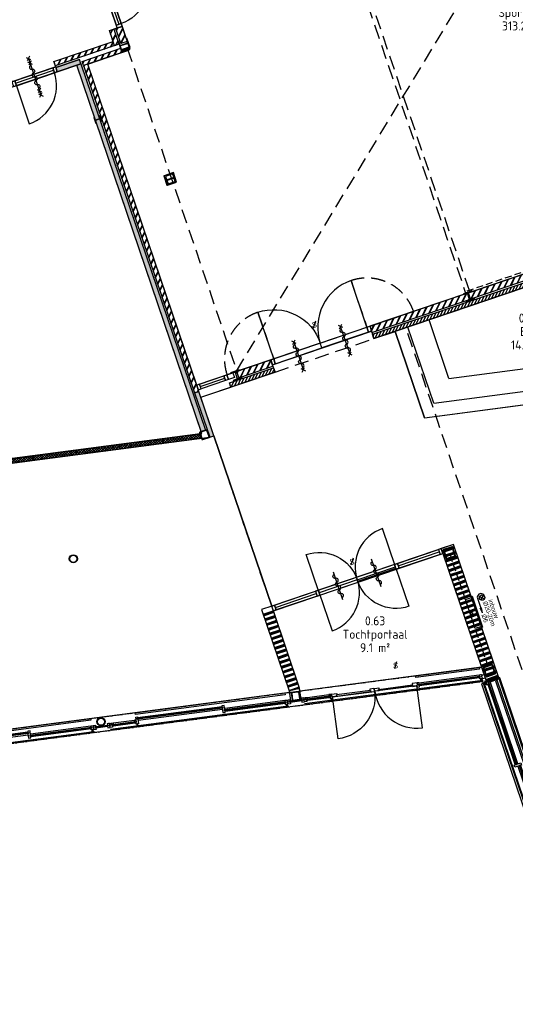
# Model space of a CAD drawing. Header units: millimetres. Extents: x -44892 to 336761, y 18766 to 182901.
# Tile 21 of 35: x 72123 to 83196, y 47714 to 69720. Entities that reach past the tile are written whole.
import ezdxf
from ezdxf.enums import TextEntityAlignment as Align

# ---------------------------------------------------------------- set-up
doc = ezdxf.new("R2010")
doc.units = ezdxf.units.MM
doc.header["$LTSCALE"] = 100
doc.linetypes.add('DASHED', pattern=[0.75, 0.5, -0.25])
doc.linetypes.add('HIDDEN2', pattern=[4.7625, 3.175, -1.5875])
for name, color, linetype in [('AC22----_Binnenmuren', 8, 'Continuous'), ('AL22----', 2, 'Continuous'), ('AL28----', 5, 'Continuous'), ('AL31----_Buitenkozijnen', 6, 'Continuous'), ('AL32----_Binnenkozijnen', 7, 'Continuous'), ('AL35----_Plafonds', 8, 'Continuous'), ('AL65----_BSH', 130, 'Continuous'), ('AL65----_Veiligheid', 10, 'Continuous'), ('AL73----_Vaste-keukenvoorzieningen', 8, 'Continuous'), ('Beveilig-Alg-Az', 1, 'Continuous'), ('BL$8-GO--polylijnen', 10, 'Continuous'), ('kozijn1', 1, 'Continuous'), ('X-BT$1----_Ruimtegegevens', 7, 'Continuous')]:
    doc.layers.add(name, color=color, linetype=linetype)
doc.layers.add('BL$8-BVO-polylijn', color=160, linetype='Continuous', plot=False)
for name, color, linetype, lineweight in [('X-BT$23A__RuimteElement', 7, 'Continuous', 0), ('X-BT$23F__RuimteElement', 7, 'Continuous', 0), ('X-BT$23m2_RuimteElement', 7, 'Continuous', 0), ('X-BT$23NR__Ruimtenummer', 1, 'Continuous', 0), ('X-BT$23P__Algemeen', 1, 'Continuous', 0)]:
    doc.layers.add(name, color=color, linetype=linetype, lineweight=lineweight)
doc.styles.add('BOS', font='arial.ttf')
doc.styles.add('Isocpeur', font='isocpeur.ttf')
pattern_1 = [(63.75, (49445.76, 26487.45), (-51.256277, 25.2768), [])]

# ---------------------------------------------------------------- blocks, each defined once
blk = doc.blocks.new('kozbuit370')
at = {"layer": 'kozijn1', "color": 9}
blk.add_line((316, 30), (54, 30), dxfattribs=at)
at = {"layer": 'kozijn1'}
for points in [[(54, 0), (0, 0), (0, 37), (10, 37), (10, 62), (0, 62), (0, 92), (26, 92), (54, 92), (54, 62), (44, 62), (44, 37), (54, 37)], [(316, 0), (370, 0), (370, 37), (360, 37), (360, 62), (370, 62), (370, 92), (344, 92), (316, 92), (316, 62), (326, 62), (326, 37), (316, 37)]]:
    blk.add_lwpolyline(points, close=True, dxfattribs=at)
at = {"layer": 'kozijn1', "color": 9}
blk.add_lwpolyline([(326, 37), (44, 37), (44, 62), (326, 62)], close=True, dxfattribs=at)
blk = doc.blocks.new('binkozdeur1034')
blk.add_line((67, 57), (967, 57))
for points in [[(0, 0), (67, 0), (67, 114), (0, 114)], [(67, 0), (967, 0), (967, 114), (67, 114)], [(967, 0), (1034, 0), (1034, 114), (967, 114)]]:
    blk.add_lwpolyline(points, close=True)
blk.add_lwpolyline([(967, 0), (67, 0), (67, -900, 0.414214)], format="xyb", close=True)
blk = doc.blocks.new('kozbuit4009.5')
at = {"ltscale": 0.01}
for p, q in [((32, 21), (32, 76)), ((3973, 21), (3973, 76))]:
    blk.add_line(p, q, dxfattribs=at)
for p, q in [((1951, 157), (59, 157)), ((1951, 95), (59, 95)), ((59, 19), (3946, 19)), ((2005, 199), (3362, 199)), ((2005, 137), (3362, 137)), ((3922, 157), (3441, 157)), ((3922, 95), (3441, 95))]:
    blk.add_line(p, q)
for points in [[(-3, 110), (15, 110), (15, 388), (-3, 388)], [(34, 280), (3401, 280), (3401, 320), (34, 320)], [(2005, 65), (1951, 65), (1951, 102), (1961, 102), (1961, 127), (1951, 127), (1951, 222), (2005, 222), (2005, 192), (1995, 192), (1995, 167), (2005, 167)], [(3401, 222), (3401, 222), (3362, 222), (3362, 192), (3373, 192), (3373, 167), (3362, 167), (3362, 65), (3417, 65), (3417, 105), (3401, 105), (3401, 222), (3401, 222)], [(4008, 110), (3990, 110), (3990, 388), (4008, 388)], [(-49, 128), (-4, 128), (-4, 218), (-49, 218)], [(15, 157), (15, 157), (15, 108), (5, 108), (5, 65), (59, 65), (59, 102), (49, 102), (49, 127), (59, 127), (59, 157)], [(5, 9), (59, 9), (59, 29), (5, 29)], [(24, 29), (39, 29), (39, 65), (24, 65)], [(49, 102), (1961, 102), (1961, 127), (49, 127)], [(1995, 167), (3373, 167), (3373, 192), (1995, 192)], [(3402, 157), (3441, 157), (3441, 127), (3431, 127), (3431, 102), (3441, 102), (3441, 95), (3420, 95), (3420, 110), (3402, 110)], [(3431, 102), (3932, 102), (3932, 127), (3431, 127)], [(3961, 157), (3922, 157), (3922, 127), (3932, 127), (3932, 102), (3922, 102), (3922, 95), (3943, 95), (3943, 110), (3961, 110)], [(3961, 157), (3990, 157), (3990, 127), (3990, 127), (3990, 108), (4000, 108), (4000, 65), (3946, 65), (3946, 105), (3961, 105)], [(3946, 9), (4000, 9), (4000, 29), (3946, 29)], [(3981, 29), (3966, 29), (3966, 65), (3981, 65)], [(4009, 128), (4054, 128), (4054, 218), (4009, 218)]]:
    blk.add_lwpolyline(points, close=True)
for points in [[(-3, 388), (-3, 388), (4008, 388), (4008, 388)], [(0, 100), (0, -38), (4005, -38), (4005, 100)]]:
    blk.add_lwpolyline(points)
blk = doc.blocks.new('brandslanghaspel 25-30m inbouw')
at = {"ltscale": 400}
blk.add_lwpolyline([(-367.5, 0), (367.5, 0), (367.5, -18, -0.414214), (364.5, -21), (-364.5, -21, -0.414214), (-367.5, -18)], format="xyb", close=True, dxfattribs=at)
blk.add_lwpolyline([(-340, 0), (-340, 144), (340, 144), (340, 0)], close=True)
at = {"ltscale": 0.1}
blk.add_lwpolyline([(19.999512, 144), (19.999512, 111.200195, -1), (-20.000488, 111.200192), (-20, 144)], format="xyb", dxfattribs=at)
blk = doc.blocks.new('slot van binnenuit zonder sleutel')
blk.add_line((47, 157), (-47, -157))
at = {"style": 'BOS'}
blk.add_text('S', height=250, dxfattribs=at).set_placement((0, 0), align=Align.MIDDLE)
blk = doc.blocks.new('aangifte deur zelfsluitend')
at = {"layer": 'Beveilig-Alg-Az'}
blk.add_line((0, -651), (0, 651), dxfattribs=at)
blk.add_lwpolyline([(0, -543, 1), (0, -362, -1), (0, -181, 1), (0, 0, -1), (0, 181, 1), (0, 362, -1), (0, 543)], format="xyb", dxfattribs=at)
blk = doc.blocks.new('brink02')
for p, q in [((2541, 42), (638, 42)), ((3953, -138), (0, -138)), ((79, 0), (560, 0)), ((79, -62), (559, -62)), ((2540, -20), (638, -20)), ((2594, -62), (3953, -62)), ((2595, 0), (3954, 0))]:
    blk.add_line(p, q)
at = {"ltscale": 0.01}
for p, q in [((611, -136), (611, -81)), ((3980, -136), (3980, -81))]:
    blk.add_line(p, q, dxfattribs=at)
for points in [[(54, -92), (0, -92), (0, -55), (10, -55), (10, -30), (0, -30), (0, 0), (26, 0), (40, 0), (40, -24), (40, -55), (44, -55), (54, -55)], [(599, 65), (599, 65), (638, 65), (638, 35), (628, 35), (628, 10), (638, 10), (638, -92), (584, -92), (584, -52), (599, -52), (599, 65), (599, 65)], [(3974, 123), (599, 123), (599, 163), (3974, 163)], [(2551, 10), (628, 10), (628, 35), (2551, 35)], [(2540, -92), (2594, -92), (2594, -55), (2584, -55), (2584, -30), (2594, -30), (2594, 65), (2540, 65), (2540, 35), (2551, 35), (2551, 10), (2540, 10)], [(40, 0), (79, 0), (79, -30), (69, -30), (69, -55), (79, -55), (79, -62), (58, -62), (58, -47), (40, -47)], [(569, -55), (69, -55), (69, -30), (569, -30)], [(598, 0), (560, 0), (560, -30), (569, -30), (569, -55), (559, -55), (559, -62), (581, -62), (581, -47), (598, -47)], [(638, -148), (584, -148), (584, -128), (638, -128)], [(603, -128), (618, -128), (618, -92), (603, -92)], [(3963, -55), (2584, -55), (2584, -30), (3963, -30)], [(4007, -92), (3953, -92), (3953, -55), (3963, -55), (3963, -30), (3953, -30), (3953, 0), (3979, 0), (4007, 0), (4007, -30), (3997, -30), (3997, -55), (4007, -55)], [(4007, -148), (3953, -148), (3953, -128), (4007, -128)], [(3988, -128), (3973, -128), (3973, -92), (3988, -92)]]:
    blk.add_lwpolyline(points, close=True)
blk = doc.blocks.new('brink03')
for p, q in [((79, 0), (560, 0)), ((2595, 0), (3954, 0)), ((3954, -138), (0, -138)), ((79, -62), (559, -62)), ((1600, -7), (1578, -7)), ((1651, -62), (1651, -62)), ((1655, -62), (1655, -62)), ((2594, -62), (3954, -62))]:
    blk.add_line(p, q)
at = {"ltscale": 0.01}
for p, q in [((611, -136), (611, -81)), ((3981, -136), (3981, -81))]:
    blk.add_line(p, q, dxfattribs=at)
for points in [[(54, -92), (0, -92), (0, -55), (10, -55), (10, -30), (0, -30), (0, 0), (26, 0), (40, 0), (40, -24), (40, -55), (44, -55), (54, -55)], [(598, 0), (560, 0), (560, -30), (569, -30), (569, -55), (559, -55), (559, -62), (581, -62), (581, -47), (598, -47)], [(599, -52), (584, -52), (584, -92), (638, -92), (638, -52), (623, -52), (623, 0), (599, 0), (599, -52)], [(623, 0), (741, 0), (741, -30), (731, -30), (731, -55), (741, -55), (741, -62), (641, -62), (641, -47), (623, -47)], [(2556, 0), (2438, 0), (2438, -30), (2448, -30), (2448, -55), (2438, -55), (2438, -62), (2538, -62), (2538, -47), (2556, -47)], [(3974, 123), (2540, 123), (2540, 163), (3974, 163)], [(2540, -92), (2594, -92), (2594, -55), (2584, -55), (2584, -30), (2594, -30), (2595, 0), (2556, 0), (2556, 0), (2556, 0), (2556, -52), (2540, -52)], [(40, 0), (79, 0), (79, -30), (69, -30), (69, -55), (79, -55), (79, -62), (58, -62), (58, -47), (40, -47)], [(569, -55), (69, -55), (69, -30), (569, -30)], [(638, -148), (584, -148), (584, -128), (638, -128)], [(603, -128), (618, -128), (618, -92), (603, -92)], [(731, -55), (1497, -55), (1497, -30), (731, -30)], [(1578, 0), (1487, 0), (1487, -30), (1497, -30), (1497, -55), (1487, -55), (1487, -62), (1587, -62), (1587, -7), (1578, -7)], [(1600, 0), (1691, 0), (1691, -30), (1681, -30), (1681, -55), (1691, -55), (1691, -62), (1591, -62), (1591, -7), (1600, -7)], [(2448, -55), (1681, -55), (1681, -30), (2448, -30)], [(3964, -55), (2584, -55), (2584, -30), (3964, -30)], [(4007, -92), (3954, -92), (3954, -55), (3964, -55), (3964, -30), (3954, -30), (3954, 0), (3979, 0), (4007, 0), (4007, -30), (3997, -30), (3997, -55), (4007, -55)], [(4007, -148), (3954, -148), (3954, -128), (4007, -128)], [(3988, -128), (3973, -128), (3973, -92), (3988, -92)]]:
    blk.add_lwpolyline(points, close=True)
for points in [[(641, -62), (1587, -62, -0.414214), (641, -1009)], [(2538, -62), (1591, -62, 0.414214), (2538, -1009)]]:
    blk.add_lwpolyline(points, format="xyb", close=True)
blk = doc.blocks.new('aangifte deur 60 minuten (zelfsluitend)')
at = {"layer": 'Beveilig-Alg-Az'}
blk.add_line((1, -863), (1, 860), dxfattribs=at)
for points in [[(-81, 778), (82, 942)], [(80, 781), (-78, 939)], [(-81, 568), (82, 732)], [(80, 571), (-78, 729)], [(-81, -735), (82, -571)], [(-81, -945), (82, -781)], [(80, -732), (-78, -574)], [(80, -942), (-78, -784)]]:
    blk.add_lwpolyline(points, dxfattribs=at)
blk.add_lwpolyline([(0, -543, 1), (0, -362, -1), (0, -181, 1), (0, 0, -1), (0, 181, 1), (0, 362, -1), (0, 543)], format="xyb", dxfattribs=at)
blk = doc.blocks.new('aangifte deur 30 minuten (zelfsluitend)')
at = {"layer": 'Beveilig-Alg-Az'}
blk.add_line((0, -651), (0, 651), dxfattribs=at)
blk.add_lwpolyline([(0, -543, 1), (0, -362, -1), (0, -181, 1), (0, 0, -1), (0, 181, 1), (0, 362, -1), (0, 543)], format="xyb", dxfattribs=at)
for points in [[(-81, 568), (82, 732)], [(80, 571), (-78, 729)], [(-81, -735), (82, -571)], [(80, -732), (-78, -574)]]:
    blk.add_lwpolyline(points, dxfattribs=at)
blk = doc.blocks.new('kolom180r')
for radius in [90, 80]:
    blk.add_circle((0, 0), radius)
blk = doc.blocks.new('brandslanghaspel 20m (inbouw)')
for p, q in [((-86, 119), (86, 291)), ((-86, 291), (86, 119)), ((0, 0), (424, 0)), ((644, 0), (424, 30)), ((424, -30), (424, 30)), ((644, 0), (424, -30))]:
    blk.add_line(p, q)
blk.add_circle((0, 205), 122)
blk.add_arc((-27, 163), 165, 80.6472, 279.3528)
at = {"style": 'BOS'}
for s, p in [('inbouw', (200, 424)), ('%%C20-20m', (202, 172)), ('%%C6', (728, -77))]:
    blk.add_text(s, height=200, dxfattribs=at).set_placement(p)
blk = doc.blocks.new('*U120')
blk.add_lwpolyline([(-110, -105), (110, -105), (110, -94), (21.5, -94, -0.4142136), (3.5, -76), (3.5, 76, -0.4142136), (21.5, 94), (110, 94), (110, 105), (-110, 105), (-110, 94), (-21.5, 94, -0.4142136), (-3.5, 76), (-3.5, -76, -0.4142136), (-21.5, -94), (-110, -94)], format="xyb", close=True)
blk = doc.blocks.new('*U119')
for points in [[(75, 90), (-75, 90, 0.414214), (-90, 75), (-90, -75, 0.414214), (-75, -90), (75, -90, 0.414214), (90, -75), (90, 75, 0.414214)], [(75, 80), (-75, 80, 0.414214), (-80, 75), (-80, -75, 0.414214), (-75, -80), (75, -80, 0.414214), (80, -75), (80, 75, 0.414214)]]:
    blk.add_lwpolyline(points, format="xyb", close=True)
blk = doc.blocks.new('*U118')
for points in [[(-110, -98, 0.414214), (-98, -110), (98, -110, 0.414214), (110, -98), (110, 98, 0.414214), (98, 110), (-98, 110, 0.414214), (-110, 98)], [(-100, -98, 0.414214), (-98, -100), (98, -100, 0.414214), (100, -98), (100, 98, 0.414214), (98, 100), (-98, 100, 0.414214), (-100, 98)]]:
    blk.add_lwpolyline(points, format="xyb", close=True)
blk = doc.blocks.new('_K180x10')
for points in [[(75, 90), (-75, 90, 0.414214), (-90, 75), (-90, -75, 0.414214), (-75, -90), (75, -90, 0.414214), (90, -75), (90, 75, 0.414214)], [(75, 80), (-75, 80, 0.414214), (-80, 75), (-80, -75, 0.414214), (-75, -80), (75, -80, 0.414214), (80, -75), (80, 75, 0.414214)]]:
    blk.add_lwpolyline(points, format="xyb", close=True)
blk = doc.blocks.new('_HEA140')
blk.add_lwpolyline([(-70, -66.5), (70, -66.5), (70, -58), (14.75, -58, -0.41421356), (2.75, -46), (2.75, 46, -0.41421356), (14.75, 58), (70, 58), (70, 66.5), (-70, 66.5), (-70, 58), (-14.75, 58, -0.41421356), (-2.75, 46), (-2.75, -46, -0.41421356), (-14.75, -58), (-70, -58)], format="xyb", close=True)
blk = doc.blocks.new('*U121')
blk.add_lwpolyline([(-100, -95), (100, -95), (100, -85), (21.25, -85, -0.41421356), (3.25, -67), (3.25, 67, -0.41421356), (21.25, 85), (100, 85), (100, 95), (-100, 95), (-100, 85), (-21.25, 85, -0.41421356), (-3.25, 67), (-3.25, -67, -0.41421356), (-21.25, -85), (-100, -85)], format="xyb", close=True)
blk = doc.blocks.new('Ruimtefunctie')
at = {"layer": 'X-BT$23A__RuimteElement', "style": 'Isocpeur', "width": 0.94}
blk.add_attdef('RUIMTEFUNCTIE-A', text='', height=200, dxfattribs=at).set_placement((0, -600), align=Align.MIDDLE_CENTER)
at = {"layer": 'X-BT$23F__RuimteElement', "style": 'Isocpeur', "width": 0.94}
blk.add_attdef('RUIMTEFUNCTIE', text='', height=200, dxfattribs=at).set_placement((0, 300), align=Align.MIDDLE_CENTER)
at = {"layer": 'X-BT$23m2_RuimteElement', "style": 'Isocpeur', "width": 0.94}
blk.add_attdef('RUIMTEFUNCTIE-B', text='', height=200, dxfattribs=at).set_placement((0, 0), align=Align.MIDDLE_CENTER)
at = {"layer": 'X-BT$23NR__Ruimtenummer', "style": 'Isocpeur', "width": 0.94}
blk.add_attdef('RUIMTENUMMER', text='', height=200, dxfattribs=at).set_placement((0, 600), align=Align.MIDDLE_CENTER)
at = {"layer": 'X-BT$23P__Algemeen', "style": 'Isocpeur', "width": 0.94}
blk.add_attdef('PEILMAAT', text='', height=200, dxfattribs=at).set_placement((0, -300), align=Align.MIDDLE_CENTER)

msp = doc.modelspace()

# ---------------------------------------------------------------- hatches: boundary and pattern name
at = {"layer": 'AC22----_Binnenmuren'}
h = msp.add_hatch(dxfattribs=at)
h.set_pattern_fill('METSW', color=256, scale=2, style=0)
h.set_pattern_definition([(63.75, (53592.35, 71780.65), (-98.656, 48.65176), []), (63.75, (53587.53, 71794.86), (-98.656, 48.65176), [])])
h.paths.add_polyline_path([(74384.4595, 69185.7971), (74526.499, 69234.0131), (74412.0658, 69571.1223), (74270.0263, 69522.9064)])
h = msp.add_hatch(dxfattribs=at)
h.set_pattern_fill('METSW', color=256, scale=2, angle=18.75, style=0)
h.set_pattern_definition([(63.75, (49436.42, 26484.29), (-98.656, 48.65176), []), (63.75, (49431.6, 26498.5), (-98.656, 48.65176), [])])
h.paths.add_polyline_path([(74127.9865, 69474.688), (74222.6788, 69506.8341), (74337.113, 69169.7252), (74242.4199, 69137.5813)])
h = msp.add_hatch(dxfattribs=at)
h.set_pattern_fill('METSW', color=256, scale=2, style=0)
h.set_pattern_definition([(63.75, (67265.86, 30251.94), (-98.656, 48.65176), []), (63.75, (67261.03, 30266.14), (-98.656, 48.65176), [])])
h.paths.add_polyline_path([(71939.3549, 68355.7921), (71907.2108, 68450.4851), (71473.5172, 68303.2652), (71473.5178, 68303.2634), (71378.8247, 68271.1195), (71378.8242, 68271.1211), (70431.8946, 67949.6802), (70431.8946, 67949.68), (70337.2016, 67917.5361), (70369.3455, 67822.8431)])
h.paths.add_polyline_path([(74242.4199, 69137.5813), (74210.2757, 69232.2742), (72886.3362, 68782.855), (72918.4802, 68688.162)])
h = msp.add_hatch(dxfattribs=at)
h.set_pattern_fill('ANSI31', color=256, scale=5, style=0)
h.set_pattern_definition([(333.75, (74373.993, 69037.641), (-7.0213, -14.2379), [])])
h.paths.add_polyline_path([(74579.6742, 69086.2581, -0.4142135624), (74554.6546, 69035.5234), (74484.5817, 69011.7368), (74463.0453, 69075.1812), (74570.9953, 69111.8253)])
h.paths.add_polyline_path([(74484.5817, 69011.7368), (74450.6266, 69000.2106), (74429.0902, 69063.655), (74463.0453, 69075.1812)])
h.paths.add_polyline_path([(74450.6266, 69000.2106), (74412.6151, 68987.3074), (74391.0786, 69050.7518), (74429.0902, 69063.655)])
h = msp.add_hatch(dxfattribs=at)
h.set_pattern_fill('METSW', color=256, scale=2, style=0)
h.set_pattern_definition([(63.75, (67284.18, 30197.96), (-98.656, 48.65176), []), (63.75, (67279.36, 30212.16), (-98.656, 48.65176), [])])
h.paths.add_polyline_path([(74412.6151, 68987.3074), (74380.4711, 69082.0004), (73515.9255, 68788.5268), (73548.0695, 68693.8338)])
for points in [[(72963.4831, 68555.5882), (72931.3392, 68650.281), (73459.7262, 68829.6442), (73491.8701, 68734.9514)], [(76176.9927, 60513.7343), (76271.6857, 60545.8782), (73491.87, 68734.9514), (73397.1777, 68702.8054)], [(76367.422, 60388.2884), (76462.1151, 60420.4324), (76125.2401, 61412.8365), (76030.5463, 61380.6923)]]:
    msp.add_hatch(color=256, dxfattribs=at).paths.add_polyline_path(points)
h = msp.add_hatch(dxfattribs=at)
h.set_pattern_fill('METSW', color=256, scale=2, style=0)
h.set_pattern_definition([(63.75, (49445.76, 26487.45), (-98.656, 48.65176), []), (63.75, (49440.94, 26501.66), (-98.656, 48.65176), [])])
h.paths.add_polyline_path([(74614.4738, 65863.4079), (74519.7809, 65831.264), (76030.5463, 61380.6923), (76125.239, 61412.8362), (76093.0897, 61507.5392), (76093.0914, 61507.5398)])
h.paths.add_polyline_path([(73642.7625, 68725.9777), (73548.0695, 68693.8338), (74519.7809, 65831.264), (74614.4738, 65863.4079)])
h = msp.add_hatch(dxfattribs=at)
h.set_pattern_fill('ANSI31', color=256, scale=18, angle=18.75, style=0)
h.set_pattern_definition(pattern_1)
h.paths.add_polyline_path([(98118.3195, 68730.6348), (98086.1755, 68825.3278), (80005.3618, 62687.7186), (80037.5057, 62593.0256)])
h = msp.add_hatch(dxfattribs=at)
h.set_pattern_fill('METSW', color=256, scale=2, style=0)
h.set_pattern_definition([(63.75, (68522.93, 72022.02), (-98.656, 48.65176), []), (63.75, (68518.1, 72036.22), (-98.656, 48.65176), [])])
h.paths.add_polyline_path([(82147.1098, 63615.3925), (82195.3258, 63473.353), (87431.8494, 65250.9132), (87383.6335, 65392.9527)])
h = msp.add_hatch(dxfattribs=at)
h.set_pattern_fill('METSW', color=256, scale=2, style=0)
h.set_pattern_definition([(63.75, (66677.37, 70605.87), (-98.656, 48.65176), []), (63.75, (66672.54, 70620.08), (-98.656, 48.65176), [])])
h.paths.add_polyline_path([(79944.2883, 62867.6353), (79992.5042, 62725.5958), (82176.1333, 63466.838), (82127.9174, 63608.8775)])
h = msp.add_hatch(dxfattribs=at)
h.set_pattern_fill('METSW', color=256, scale=2, style=0)
h.set_pattern_definition([(63.75, (64183.17, 68692.01), (-98.656, 48.65176), []), (63.75, (64178.35, 68706.21), (-98.656, 48.65176), [])])
h.paths.add_polyline_path([(77734.1534, 62117.3956), (77782.3693, 61975.3561), (77015.4857, 61715.0342), (76967.2698, 61857.0737)])
h = msp.add_hatch(dxfattribs=at)
h.set_pattern_fill('ANSI31', color=256, scale=18, angle=18.75, style=0)
h.set_pattern_definition(pattern_1)
h.paths.add_polyline_path([(77795.2269, 61937.4789), (76810.418, 61603.1788), (76842.5619, 61508.4858), (77827.3727, 61842.7865)])
h = msp.add_hatch(dxfattribs=at)
h.set_pattern_fill('_USER', color=256, scale=40, angle=45, style=0, double=1, pattern_type=0)
h.set_pattern_definition([(45, (57723.7, 28367.4), (-28.28427, 28.28427), []), (135, (57723.7, 28367.4), (-28.28427, -28.28427), [])])
h.paths.add_polyline_path([(75307.5007, 60352.7722), (74340.842, 60225.5091), (74353.8946, 60126.3646), (75320.5533, 60253.6277)])
h = msp.add_hatch(dxfattribs=at)
h.set_pattern_fill('_USER', color=256, scale=40, angle=45, style=0, double=1, pattern_type=0)
h.set_pattern_definition([(45, (49445.814, 26888.325), (-28.28427, 28.28427), []), (135, (49445.814, 26888.325), (-28.28427, -28.28427), [])])
h.paths.add_polyline_path([(76184.5742, 60366.9597), (76151.783, 60463.5594), (75307.5007, 60352.7722), (75320.5533, 60253.6277)])
h = msp.add_hatch(dxfattribs=at)
h.set_pattern_fill('_USER', color=256, scale=40, angle=45, style=0, double=1, pattern_type=0)
h.set_pattern_definition([(45, (55790.384, 28112.874), (-28.28427, 28.28427), []), (135, (55790.384, 28112.874), (-28.28427, -28.28427), [])])
h.paths.add_polyline_path([(73374.1832, 60098.2461), (72407.5245, 59970.983), (72420.5771, 59871.8386), (73387.2358, 59999.1016)])
h = msp.add_hatch(dxfattribs=at)
h.set_pattern_fill('_USER', color=256, scale=40, angle=45, style=0, double=1, pattern_type=0)
h.set_pattern_definition([(45, (56757.043, 28240.137), (-28.28427, 28.28427), []), (135, (56757.043, 28240.137), (-28.28427, -28.28427), [])])
h.paths.add_polyline_path([(74340.842, 60225.5091), (73374.1832, 60098.2461), (73387.2358, 59999.1016), (74353.8946, 60126.3646)])
h = msp.add_hatch(dxfattribs=at)
h.set_pattern_fill('_USER', color=256, scale=40, angle=45, style=0, double=1, pattern_type=0)
h.set_pattern_definition([(45, (54823.726, 27985.61), (-28.28427, 28.28427), []), (135, (54823.726, 27985.61), (-28.28427, -28.28427), [])])
h.paths.add_polyline_path([(72407.5245, 59970.983), (71440.8657, 59843.72), (71453.9184, 59744.5755), (72420.5771, 59871.8386)])
h = msp.add_hatch(dxfattribs=at)
h.set_pattern_fill('SWAND', color=256, angle=108.75, style=0)
h.set_pattern_definition([(198.75, (46776.53, 26519.98), (36.16194, -106.52964), []), (198.75, (46774.52, 26525.9), (36.16194, -106.52964), []), (198.75, (46772.51, 26531.82), (36.16194, -106.52964), []), (198.75, (46770.5, 26537.73), (36.16194, -106.52964), []), (198.75, (46768.49, 26543.65), (36.16194, -106.52964), []), (198.75, (46766.48, 26549.57), (36.16194, -106.52964), []), (198.75, (46764.48, 26555.49), (36.16194, -106.52964), [])])
h.paths.add_polyline_path([(82553.8575, 54918.1146), (82828.7133, 55011.2528), (81829.2304, 57955.6346), (81554.4241, 57862.3505)])
h = msp.add_hatch(dxfattribs=at)
h.set_pattern_fill('SWAND', color=256, angle=108.75, style=0)
h.set_pattern_definition([(198.75, (77539.64, 54722.73), (36.162, -106.5296), []), (198.75, (77537.63, 54728.65), (36.162, -106.5296), []), (198.75, (77535.62, 54734.57), (36.162, -106.5296), []), (198.75, (77533.61, 54740.48), (36.162, -106.5296), []), (198.75, (77531.6, 54746.4), (36.162, -106.5296), []), (198.75, (77529.59, 54752.32), (36.162, -106.5296), []), (198.75, (77527.58, 54758.24), (36.162, -106.5296), [])])
h.paths.add_polyline_path([(78142.7737, 54722.7301), (78377.6351, 54777.492), (77766.9001, 56576.6593), (77539.6369, 56499.5138)])

# ---------------------------------------------------------------- linework, layer by layer
at = {"layer": 'AL22----'}
for p, q in [((74242.42, 69137.5813), (74210.276, 69232.2743)), ((72886.3369, 68782.853), (72918.4802, 68688.162)), ((73491.87, 68734.9514), (73459.7261, 68829.6444)), ((72931.339, 68650.2811), (72963.483, 68555.5881))]:
    msp.add_line(p, q, dxfattribs=at)
for points in [[(74526.499, 69234.0131), (74384.4595, 69185.7971), (74270.0263, 69522.9064), (74412.0658, 69571.1223)], [(74337.113, 69169.7252), (74242.4199, 69137.5813), (74127.9865, 69474.688), (74222.6788, 69506.8341)], [(73548.0695, 68693.8338), (73515.9255, 68788.5268), (74380.4711, 69082.0004), (74412.6151, 68987.3074)], [(72963.4831, 68555.5882), (73491.8701, 68734.9514), (73459.7262, 68829.6442), (72931.3392, 68650.281)], [(73491.87, 68734.9514), (76271.6857, 60545.8782), (76176.9927, 60513.7343), (73397.1777, 68702.8054)], [(73548.0695, 68693.8338), (76030.5463, 61380.6923), (76125.239, 61412.8362), (73642.7625, 68725.9777)], [(80005.3618, 62687.7186), (98086.1755, 68825.3278), (98118.3195, 68730.6348), (80037.5057, 62593.0256)], [(87431.8494, 65250.9132), (82195.3258, 63473.353), (82147.1098, 63615.3925), (87383.6335, 65392.9527)], [(79992.5042, 62725.5958), (82176.1333, 63466.838), (82127.9174, 63608.8775), (79944.2883, 62867.6353)], [(77015.4857, 61715.0342), (77782.3693, 61975.3561), (77734.1534, 62117.3956), (76967.2698, 61857.0737)], [(76810.418, 61603.1788), (77795.2269, 61937.4789), (77827.3727, 61842.7865), (76842.5619, 61508.4858)], [(76367.422, 60388.2884), (76462.1151, 60420.4324), (76125.2401, 61412.8365), (76030.5463, 61380.6923)], [(74353.8946, 60126.3646), (75320.5533, 60253.6277), (75307.5007, 60352.7722), (74340.842, 60225.5091)], [(75320.5533, 60253.6277), (76184.5742, 60366.9597), (76151.783, 60463.5594), (75307.5007, 60352.7722)], [(72420.5771, 59871.8386), (73387.2358, 59999.1016), (73374.1832, 60098.2461), (72407.5245, 59970.983)], [(73387.2358, 59999.1016), (74353.8946, 60126.3646), (74340.842, 60225.5091), (73374.1832, 60098.2461)], [(71453.9184, 59744.5755), (72420.5771, 59871.8386), (72407.5245, 59970.983), (71440.8657, 59843.72)], [(82553.8575, 54918.1146), (82828.7133, 55011.2528), (81816.4383, 57993.3186), (81541.6321, 57900.0345)], [(78172.9228, 54493.7246), (78410.8696, 54525.0509), (78377.6351, 54777.492), (77754.1081, 56614.3433), (77526.8449, 56537.1979), (78142.7737, 54722.7301), (78172.9228, 54493.7246)]]:
    msp.add_lwpolyline(points, close=True, dxfattribs=at)
for points in [[(72886.3362, 68782.855), (74210.276, 69232.2743)], [(74251.7564, 69140.7506), (72918.4802, 68688.162)], [(72931.339, 68650.2811), (73459.7261, 68829.6444)], [(73491.87, 68734.9514), (72963.4829, 68555.5881)]]:
    msp.add_lwpolyline(points, dxfattribs=at)
at = {"layer": 'AL28----', "linetype": 'DASHED', "ltscale": 3}
for p, q in [((82121.2735, 63659.9594), (92632.195, 67227.9461)), ((81738.7292, 57756.0259), (82599.3622, 55220.6829))]:
    msp.add_line(p, q, dxfattribs=at)
at = {"layer": 'AL28----'}
msp.add_lwpolyline([(75424.591, 66020.1287), (75628.181, 66089.2381), (75556.1786, 66301.3505), (75352.5886, 66232.241), (75424.591, 66020.1287)], dxfattribs=at)
msp.add_lwpolyline([(75438.3518, 66048.0328), (75600.2769, 66102.9989), (75542.4178, 66273.4464), (75380.4927, 66218.4802)], close=True, dxfattribs=at)
at = {"layer": 'AL31----_Buitenkozijnen'}
for p, q in [((76170.2448, 61280.258), (76842.5619, 61508.4858)), ((82446.8355, 55069.4806), (82496.7268, 55086.4164))]:
    msp.add_line(p, q, dxfattribs=at)
at = {"layer": 'AL31----_Buitenkozijnen', "linetype": 'DASHED'}
for p, q in [((65447.8219, 53013.0712), (82441.1029, 55250.2791)), ((65471.7443, 52693.4594), (82782.3715, 54972.4467))]:
    msp.add_line(p, q, dxfattribs=at)
at = {"layer": 'AL31----_Buitenkozijnen'}
msp.add_lwpolyline([(82451.8738, 54985.2234), (82522.8936, 55009.3314), (82553.8575, 54918.1146), (82482.8378, 54894.0066)], close=True, dxfattribs=at)
at = {"layer": 'AL32----_Binnenkozijnen', "linetype": 'HIDDEN2'}
msp.add_line((77827.3727, 61842.7865), (80038.4765, 62593.0256), dxfattribs=at)
at = {"layer": 'AL32----_Binnenkozijnen'}
for p, q in [((76158.7847, 61522.4487), (76704.2061, 61707.6348)), ((80581.8944, 57513.9439), (81496.5344, 57824.4305)), ((77835.8707, 56581.8954), (78750.5107, 56892.3819))]:
    msp.add_line(p, q, dxfattribs=at)
for points in [[(74463.0453, 69075.1812), (74570.9953, 69111.8253), (74579.6742, 69086.2581, -0.4142135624), (74554.6546, 69035.5234), (74484.5817, 69011.7368)], [(78839.2208, 62492.5155), (79880.844, 62846.0989), (79527.2606, 63887.722, 0.4142135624)], [(78839.2208, 62492.5155), (77797.5977, 62138.9321), (77444.0143, 63180.5552, -0.4142135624)], [(79666.1922, 57203.2139), (80518.4625, 57492.4117), (80229.2647, 58344.682, 0.4142135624)], [(79666.1922, 57203.2139), (78813.955, 56913.9184), (78524.6595, 57766.1555, -0.4142135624)], [(79676.7341, 57172.1584), (80529.0044, 57461.3561), (80818.2022, 56609.0858, -0.4142135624)], [(79666.1922, 57203.2139), (78813.955, 56913.9184), (79103.2506, 56061.6813, 0.4142135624)]]:
    msp.add_lwpolyline(points, format="xyb", close=True, dxfattribs=at)
for points in [[(74391.0786, 69050.7518), (74463.0453, 69075.1812), (74484.5817, 69011.7368), (74412.6151, 68987.3074)], [(79917.4881, 62738.1488), (78875.8649, 62384.5654), (78839.2208, 62492.5155), (79880.844, 62846.0989)], [(79980.9324, 62759.6853), (79917.4881, 62738.1488), (79880.844, 62846.0989), (79944.2883, 62867.6353)], [(77834.2418, 62030.982), (78875.8649, 62384.5654), (78839.2208, 62492.5155), (77797.5977, 62138.9321)], [(77770.7975, 62009.4456), (77834.2418, 62030.982), (77797.5977, 62138.9321), (77734.1534, 62117.3956)], [(76722.5292, 61653.6601), (76177.1077, 61468.474), (76140.4616, 61576.4234), (76685.8831, 61761.6095)], [(76785.9731, 61675.1977), (76722.5292, 61653.6601), (76685.8831, 61761.6095), (76749.327, 61783.1471)], [(76918.6751, 61720.2453), (76785.9731, 61675.1977), (76749.327, 61783.1471), (76882.029, 61828.1947)], [(76113.6638, 61446.9364), (76177.1077, 61468.474), (76140.4616, 61576.4234), (76077.0177, 61554.8857)], [(80600.2102, 57459.9668), (80563.5785, 57567.921), (81478.2123, 57878.4055), (81514.8564, 57770.4554)], [(81514.8564, 57770.4554), (81578.3007, 57791.9919), (81541.6566, 57899.9419), (81478.2123, 57878.4055)], [(78832.2771, 56859.9434), (80536.7783, 57438.4345), (80500.1342, 57546.3846), (78795.633, 56967.8934)], [(80600.2226, 57459.971), (80536.7783, 57438.4345), (80500.1342, 57546.3846), (80563.5785, 57567.921)], [(77854.1866, 56527.9183), (77817.5549, 56635.8725), (78732.1887, 56946.357), (78768.8328, 56838.4069)], [(78768.8328, 56838.4069), (78832.2771, 56859.9434), (78795.633, 56967.8934), (78732.1887, 56946.357)], [(77854.1866, 56527.9183), (77790.7398, 56506.3891), (77754.1081, 56614.3433), (77817.5549, 56635.8725)]]:
    msp.add_lwpolyline(points, close=True, dxfattribs=at)
at = {"layer": 'AL32----_Binnenkozijnen', "linetype": 'HIDDEN2'}
for points in [[(79527.2606, 63887.722), (79880.844, 62846.0989), (80922.4671, 63199.6823, 0.4142135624)], [(77444.0143, 63180.5552), (77797.5977, 62138.9321), (76755.9746, 61785.3486, -0.4142135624)]]:
    msp.add_lwpolyline(points, format="xyb", close=True, dxfattribs=at)
at = {"layer": 'AL35----_Plafonds', "linetype": 'HIDDEN2'}
for p, q in [((76963.8926, 61867.0227), (84388.2238, 74091.7324)), ((74524.0238, 69085.3201), (76976.6075, 61860.2416)), ((84727.4863, 51128.7009), (80753.3826, 62836.033)), ((77753.6717, 56614.1953), (76462.1151, 60420.4324))]:
    msp.add_line(p, q, dxfattribs=at)
msp.add_lwpolyline([(79227.6446, 72339.9519), (79132.8991, 72307.7901), (82085.3283, 63610.2611), (82180.0557, 63642.4168)], close=True, dxfattribs=at)
at = {"layer": 'AL73----_Vaste-keukenvoorzieningen'}
for p, q in [((81714.1435, 61700.5751), (81269.263, 63011.1508)), ((81167.6383, 60821.7231), (80511.7189, 62753.9993)), ((81372.5778, 61151.2926), (80795.798, 62850.4311)), ((81714.1435, 61700.5751), (85227.7971, 62163.1563)), ((81372.5778, 61151.2926), (85293.0602, 61667.4339)), ((81167.6383, 60821.7231), (85332.218, 61370.0004))]:
    msp.add_line(p, q, dxfattribs=at)
at = {"layer": 'BL$8-BVO-polylijn'}
msp.add_lwpolyline([(122191.1948, 37174.0627), (104558.7811, 34852.7114), (104682.781, 33910.8388), (104732.3532, 33917.3651), (104780.6479, 33550.5305), (90381.8286, 31654.89), (90269.3492, 31998.2336), (90305.8347, 32010.6187), (82470.1635, 54931.3438), (65471.7443, 52693.4594)], dxfattribs=at)
at = {"layer": 'BL$8-GO--polylijnen'}
msp.add_lwpolyline([(93277.7749, 82125.5597), (93313.1333, 82021.3974), (93297.9824, 82016.2543), (93306.6613, 81990.6872, 0.4142135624), (93357.396, 81965.6676), (93510.7987, 82017.7408), (93800.0942, 81165.5037), (93661.8424, 81118.5735, 0.4142135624), (93636.8228, 81067.8387), (97761.8572, 68915.885), (76077.1525, 61554.9315), (73642.7625, 68725.9777), (74554.6546, 69035.5234, 0.4142135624), (74579.6742, 69086.2581), (74570.9953, 69111.8253), (74568.2881, 69110.9063), (72540.0051, 75086.0354)], format="xyb", close=True, dxfattribs=at)
for points in [[(71473.5172, 68303.2652), (71907.2108, 68450.4851), (71947.7133, 68331.1697), (72926.839, 68663.5381), (72886.3362, 68782.855), (74210.2751, 69232.2761), (74127.9865, 69474.688), (74304.1158, 69534.4782), (73971.7474, 70513.6039), (73795.5795, 70453.9308), (73117.3832, 72451.8325), (69338.9999, 71169.2442), (69814.7308, 69767.7859), (70856.354, 70121.3693)], [(64629.7966, 58947.0364), (76192.2234, 60468.866), (73397.1763, 68702.8072), (62630.5814, 65048.0405), (64584.31, 59292.5417)], [(86641.8418, 61744.1415), (86793.3363, 61764.1137), (85842.9966, 64563.7242), (80511.7189, 62753.9993), (81167.6383, 60821.7231), (86707.3891, 61551.0451)], [(86707.3891, 61551.0451), (88705.0745, 55666.0485), (88847.114, 55714.2644), (89817.1407, 52856.6347), (84206.6034, 50952.1139), (81816.4366, 57993.3181), (77753.6717, 56614.1953), (76462.1151, 60420.4324), (76170.2448, 61280.258), (77827.3727, 61842.7865), (77770.7993, 62009.4462), (79980.9324, 62759.6853), (80037.5057, 62593.0256), (80511.7189, 62753.9993), (81167.6383, 60821.7231)], [(77753.6717, 56614.1953), (77526.8449, 56537.1979), (78142.7737, 54722.7301), (78147.7348, 54685.0465), (65400.3683, 53006.8239), (64921.3337, 56645.4527), (61044.7843, 56135.0953), (61042.1552, 56155.0647), (60974.9554, 56146.2177), (60687.8313, 58327.1746), (76366.5591, 60390.8304), (76367.422, 60388.2884), (76462.1152, 60420.4323)], [(82441.1029, 55250.2791), (78385.6816, 54716.3728), (78377.6351, 54777.492), (77790.9505, 56506.4606), (81578.2762, 57792.0844)]]:
    msp.add_lwpolyline(points, close=True, dxfattribs=at)

# ---------------------------------------------------------------- block references
at = {"layer": 'AL28----'}
for name, p, rotation in [('*U120', (74455.0818, 69167.5219), 108.7500000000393), ('_HEA140', (73863.8153, 67488.3522), 288.749999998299), ('*U120', (75477.1249, 66156.2385), 108.7500000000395), ('*U121', (82163.2235, 63536.3788), 198.7500000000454), ('*U121', (76960.7894, 61770.3904), 198.7500000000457), ('_K180x10', (76253.2688, 60444.5825), 18.74999999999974), ('*U118', (81722.6572, 57803.3724), 18.75000000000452), ('*U118', (82615.7401, 55172.4351), 18.7499999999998), ('*U119', (78289.2233, 54602.8384), 97.50000000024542)]:
    msp.add_blockref(name, p, dxfattribs=dict(at, rotation=rotation))
for p in [(73321.2464, 57670.6327), (73939.711, 54030.1868)]:
    msp.add_blockref('kolom180r', p, dxfattribs=at)
at = {"layer": 'AL31----_Buitenkozijnen'}
for name, p, rotation in [('brink03', (78471.3977, 54563.2785), 7.499999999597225), ('kozbuit4009.5', (82479.5854, 54888.6784), 288.7499999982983), ('brink02', (74131.3479, 53991.9001), 7.499999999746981), ('kozbuit370', (78116.5715, 54423.7709), 7.499999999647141), ('brink02', (69791.3015, 53420.4947), 7.499999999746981), ('kozbuit370', (73776.5217, 53852.3924), 7.499999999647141)]:
    msp.add_blockref(name, p, dxfattribs=dict(at, rotation=rotation))
at = {"layer": 'AL32----_Binnenkozijnen', "xscale": -1, "rotation": 108.7499999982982}
msp.add_blockref('binkozdeur1034', (74079.6974, 70550.248), dxfattribs=at)
at = {"layer": 'AL32----_Binnenkozijnen', "rotation": 18.74999999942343}
msp.add_blockref('binkozdeur1034', (71984.3574, 68223.2197), dxfattribs=at)
at = {"layer": 'AL65----_BSH', "rotation": 108.7499999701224}
msp.add_blockref('brandslanghaspel 25-30m inbouw', (82328.9471, 56483.5166), dxfattribs=at)
at = {"layer": 'AL65----_BSH', "xscale": 0.5000000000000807, "yscale": 0.5000000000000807, "zscale": 0.5000000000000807, "rotation": 289.0665000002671}
msp.add_blockref('brandslanghaspel 20m (inbouw)', (82357.0729, 56770.4289), dxfattribs=at)
at = {"layer": 'AL65----_Veiligheid'}
for name, p, xscale, yscale, zscale, rotation in [('aangifte deur 60 minuten (zelfsluitend)', (72456.1336, 68442.7209), 0.5000000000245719, 0.5000000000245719, 0.5000000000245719, 198.7499999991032), ('aangifte deur 30 minuten (zelfsluitend)', (79398.9723, 62555.208), 0.4999999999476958, 0.4999999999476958, 0.4999999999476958, 18.75), ('aangifte deur 30 minuten (zelfsluitend)', (78357.3492, 62201.6246), 0.4999999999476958, 0.4999999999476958, 0.4999999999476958, 18.75), ('aangifte deur zelfsluitend', (80091.214, 57351.095), 0.4999999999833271, 0.4999999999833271, 0.4999999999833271, 18.73675422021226), ('aangifte deur zelfsluitend', (79238.9595, 57061.8481), 0.4999999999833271, 0.4999999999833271, 0.4999999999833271, 18.73675422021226)]:
    msp.add_blockref(name, p, dxfattribs=dict(at, xscale=xscale, yscale=yscale, zscale=zscale, rotation=rotation))
at = {"layer": 'AL65----_Veiligheid', "xscale": 0.5, "yscale": 0.5, "zscale": 0.5}
for p in [(78706.6981, 62901.0953), (79548.3003, 57605.3149), (80520.3903, 55286.7987)]:
    msp.add_blockref('slot van binnenuit zonder sleutel', p, dxfattribs=at)
at = {"layer": 'X-BT$1----_Ruimtegegevens'}
ref = msp.add_blockref('Ruimtefunctie', (83363.4867, 69880.5224), dxfattribs=at)
ref.add_attrib('RUIMTENUMMER', '0.39', dxfattribs={"layer": 'X-BT$23NR__Ruimtenummer', "height": 200, "style": 'Isocpeur', "width": 0.94}).set_placement((83363.4867, 70180.5224), align=Align.MIDDLE_CENTER)
ref.add_attrib('RUIMTEFUNCTIE', 'Sportzaal', dxfattribs={"layer": 'X-BT$23F__RuimteElement', "height": 200, "style": 'Isocpeur', "width": 0.94}).set_placement((83363.4867, 69880.5224), align=Align.MIDDLE_CENTER)
ref.add_attrib('RUIMTEFUNCTIE-B', '313.2 m²', dxfattribs={"layer": 'X-BT$23m2_RuimteElement', "height": 200, "style": 'Isocpeur', "width": 0.94}).set_placement((83363.4867, 69580.5224), align=Align.MIDDLE_CENTER)
ref = msp.add_blockref('Ruimtefunctie', (83504.6822, 62751.1526), dxfattribs=at)
ref.add_attrib('RUIMTENUMMER', '0.64', dxfattribs={"layer": 'X-BT$23NR__Ruimtenummer', "height": 200, "style": 'Isocpeur', "width": 0.94}).set_placement((83504.6822, 63051.1526), align=Align.MIDDLE_CENTER)
ref.add_attrib('RUIMTEFUNCTIE', 'Bar', dxfattribs={"layer": 'X-BT$23F__RuimteElement', "height": 200, "style": 'Isocpeur', "width": 0.94}).set_placement((83504.6822, 62751.1526), align=Align.MIDDLE_CENTER)
ref.add_attrib('RUIMTEFUNCTIE-B', '14.6 m²', dxfattribs={"layer": 'X-BT$23m2_RuimteElement', "height": 200, "style": 'Isocpeur', "width": 0.94}).set_placement((83504.6822, 62451.1526), align=Align.MIDDLE_CENTER)
ref = msp.add_blockref('Ruimtefunctie', (80063.7069, 55984.2288), dxfattribs=at)
ref.add_attrib('RUIMTENUMMER', '0.63', dxfattribs={"layer": 'X-BT$23NR__Ruimtenummer', "height": 200, "style": 'Isocpeur', "width": 0.94}).set_placement((80063.7069, 56284.2288), align=Align.MIDDLE_CENTER)
ref.add_attrib('RUIMTEFUNCTIE', 'Tochtportaal', dxfattribs={"layer": 'X-BT$23F__RuimteElement', "height": 200, "style": 'Isocpeur', "width": 0.94}).set_placement((80063.7069, 55984.2288), align=Align.MIDDLE_CENTER)
ref.add_attrib('RUIMTEFUNCTIE-B', '9.1 m²', dxfattribs={"layer": 'X-BT$23m2_RuimteElement', "height": 200, "style": 'Isocpeur', "width": 0.94}).set_placement((80063.7069, 55684.2288), align=Align.MIDDLE_CENTER)

doc.saveas('drawing.dxf')
